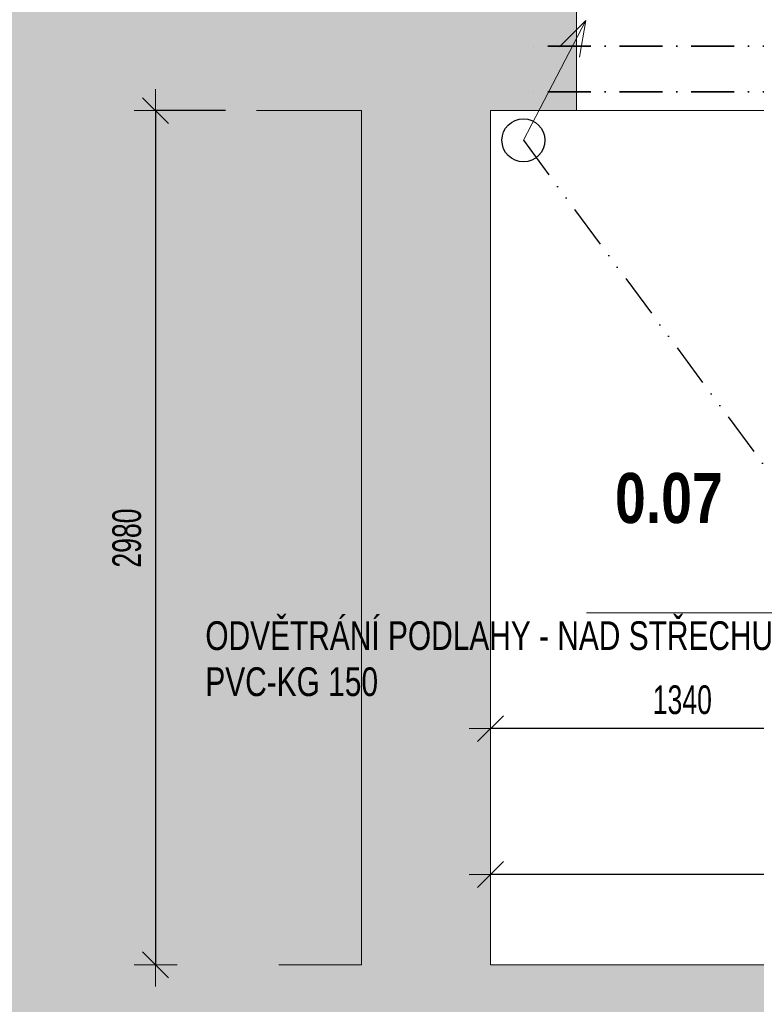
# Model space of a CAD drawing. Header units: millimetres. Extents: x -97971 to 48677, y -63570 to -5533.
# Tile 8 of 65: x -83109 to -80539, y -15074 to -11639. Entities that reach past the tile are written whole.
import ezdxf

# ---------------------------------------------------------------- set-up
doc = ezdxf.new("R2010")
doc.units = ezdxf.units.MM
doc.header["$PDMODE"] = 65
for name, pattern in [('Carkovana 2x_1', [200, 150, -50]), ('Cerchovana_1', [250, 150, -50, 0, -50]), ('JIS_09_15', [300, 150, -50, 0, -50, 0, -50])]:
    doc.linetypes.add(name, pattern=pattern)
for name, color, linetype, lineweight in [('XR$1$1.PP - NÁVRH_1', 7, 'Continuous', 25), ('XR$2$KOTY_1', 7, 'Continuous', 25), ('XR$6$VÝROBKY ___1', 7, 'Continuous', 25), ('XR$7$FILING ___1', 7, 'Continuous', 25), ('XR$8$TZB ___1', 7, 'Continuous', 25)]:
    doc.layers.add(name, color=color, linetype=linetype, lineweight=lineweight)
doc.styles.add('Arial Black', font='Arial Black')
doc.styles.add('ARIALNARROW', font='ARIALN.TTF')
doc.dimstyles.new('DIMSTYLE_3', dxfattribs={"dimtxt": 100, "dimasz": 150, "dimexe": 0, "dimexo": 0, "dimgap": 50, "dimtad": 2, "dimdec": 0, "dimrnd": 5, "dimzin": 12, "dimdsep": 46, "dimtxsty": 'ARIALNARROW', "dimblk1": 'ALL_ML_STRICH', "dimblk2": 'ALL_ML_STRICH', "dimsah": 1, "dimcen": 0, "dimclrd": 6, "dimclre": 6, "dimclrt": 6, "dimadec": 0, "dimazin": 0, "dimtfac": 1, "dimtdec": 0, "dimtix": 1, "dimtmove": 2, "dimatfit": 3, "dimfxl": 0, "dimtzin": 0, "dimlwd": 0, "dimlwe": 13, "dimarcsym": 0})

# ---------------------------------------------------------------- blocks, each defined once
blk = doc.blocks.new('ALL_ML_STRICH')
at = {"color": 0, "linetype": 'ByBlock', "lineweight": -2}
for p, q in [((0, -0.5), (0, 0.5)), ((-0.3, -0.3), (0.3, 0.3)), ((-1, 0), (0.5, 0))]:
    blk.add_line(p, q, dxfattribs=at)
blk = doc.blocks.new('*D233')
at = {"layer": 'DEFPOINTS', "color": 6, "linetype": 'Continuous', "lineweight": 13}
for p in [(-82634.8, -11956.3), (-81466.3, -11956.3), (-81466.3, -14936.3)]:
    blk.add_point(p, dxfattribs=at)
at = {"layer": 'XR$2$KOTY_1', "color": 6, "linetype": 'Continuous', "lineweight": -2}
for p, q in [((-82391.2, -11956.3), (-82634.8, -11956.3)), ((-82634.8, -11956.3), (-82634.8, -14936.3)), ((-82634.8, -14936.3), (-82634.8, -14936.3))]:
    blk.add_line(p, q, dxfattribs=at)
at = {"layer": 'XR$2$KOTY_1', "color": 6, "linetype": 'Continuous', "lineweight": 13, "xscale": 150, "yscale": 150, "zscale": 150}
for p, rotation in [((-82634.8, -11956.3), 90), ((-82634.8, -14936.3), 270)]:
    blk.add_blockref('ALL_ML_STRICH', p, dxfattribs=dict(at, rotation=rotation))
at = {"layer": 'XR$2$KOTY_1', "color": 6, "linetype": 'Continuous', "lineweight": 13, "insert": (-82734.8, -13447.4), "char_height": 100, "width": 324.571, "attachment_point": 5, "rotation": 90, "style": 'ARIALNARROW'}
blk.add_mtext('\\W0.81;\\A1;{2980}', dxfattribs=at)
blk = doc.blocks.new('*D288')
at = {"layer": 'DEFPOINTS', "color": 6, "linetype": 'Continuous', "lineweight": 13}
for p in [(-78376.3, -14621.2), (-81466.3, -14936.3), (-78376.3, -14936.3)]:
    blk.add_point(p, dxfattribs=at)
at = {"layer": 'XR$2$KOTY_1', "color": 6, "linetype": 'Continuous', "lineweight": -2}
for p, q in [((-81466.3, -14621.2), (-81466.3, -14621.2)), ((-78376.3, -14621.2), (-81466.3, -14621.2)), ((-78376.3, -14621.2), (-78376.3, -14621.2))]:
    blk.add_line(p, q, dxfattribs=at)
at = {"layer": 'XR$2$KOTY_1', "color": 6, "linetype": 'Continuous', "lineweight": 13, "xscale": 150, "yscale": 150, "zscale": 150}
for p, rotation in [((-81466.3, -14621.2), 180), ((-78376.3, -14621.2), 360)]:
    blk.add_blockref('ALL_ML_STRICH', p, dxfattribs=dict(at, rotation=rotation))
at = {"layer": 'XR$2$KOTY_1', "color": 6, "linetype": 'Continuous', "lineweight": 13, "insert": (-79922.4, -14521.2), "char_height": 100, "width": 324.571, "attachment_point": 5, "style": 'ARIALNARROW'}
blk.add_mtext('\\W0.81;\\A1;{3090}', dxfattribs=at)
blk = doc.blocks.new('*D323')
at = {"layer": 'DEFPOINTS', "color": 6, "linetype": 'Continuous', "lineweight": 13}
for p in [(-80126.3, -13986.3), (-80126.3, -14112.1), (-81466.3, -14170.7)]:
    blk.add_point(p, dxfattribs=at)
at = {"layer": 'XR$2$KOTY_1', "color": 6, "linetype": 'Continuous', "lineweight": -2}
for p, q in [((-81466.3, -14112.1), (-81466.3, -14112.1)), ((-80126.3, -14112.1), (-81466.3, -14112.1)), ((-80126.3, -14112.1), (-80126.3, -14112.1))]:
    blk.add_line(p, q, dxfattribs=at)
at = {"layer": 'XR$2$KOTY_1', "color": 6, "linetype": 'Continuous', "lineweight": 13, "xscale": 150, "yscale": 150, "zscale": 150}
for p, rotation in [((-81466.3, -14112.1), 180), ((-80126.3, -14112.1), 360)]:
    blk.add_blockref('ALL_ML_STRICH', p, dxfattribs=dict(at, rotation=rotation))
at = {"layer": 'XR$2$KOTY_1', "color": 6, "linetype": 'Continuous', "lineweight": 13, "insert": (-80797.4, -14012.1), "char_height": 100, "width": 324.571, "attachment_point": 5, "style": 'ARIALNARROW'}
blk.add_mtext('\\W0.81;\\A1;{1340}', dxfattribs=at)

msp = doc.modelspace()

# ---------------------------------------------------------------- hatches: boundary and pattern name
at = {"layer": 'XR$7$FILING ___1', "linetype": 'Continuous', "lineweight": 13}
msp.add_hatch(color=254, dxfattribs=at).paths.add_polyline_path([(-96721.3, -23631.3), (-90291.3, -23631.3), (-90291.3, -21946.3), (-79939.5, -21946.3), (-79939.5, -21496.3), (-79691.3, -21496.3), (-79691.3, -15536.3), (-82204.3, -15536.3), (-82204.3, -14936.3), (-81916.3, -14936.3), (-81916.3, -11956.3), (-82283.2, -11956.3), (-82283.2, -11506.3), (-96721.3, -11506.3)], flags=0)
at = {"layer": 'XR$7$FILING ___1', "linetype": 'Carkovana 2x_1', "lineweight": 50}
msp.add_hatch(color=254, dxfattribs=at).paths.add_polyline_path([(-79091.3, -21496.3), (-79091.3, -15536.3), (-74736.3, -15536.3), (-74736.3, -15036.3), (-74836.3, -14936.3), (-75246.3, -14936.3), (-75246.3, -15386.3), (-76146.3, -15386.3), (-76146.3, -14936.3), (-81466.3, -14936.3), (-81466.3, -11956.3), (-81166.3, -11956.3), (-81166.3, -11506.3), (-82283.2, -11506.3), (-82283.2, -11956.3), (-81916.3, -11956.3), (-81916.3, -14936.3), (-82204.3, -14936.3), (-82204.3, -15536.3), (-79691.3, -15536.3), (-79691.3, -21496.3), (-79939.5, -21496.3), (-79939.5, -21946.3), (-78491.3, -21946.3), (-78491.3, -21496.3)])

# ---------------------------------------------------------------- linework, layer by layer
at = {"layer": 'XR$1$1.PP - NÁVRH_1', "color": 14, "linetype": 'Continuous', "lineweight": 13}
for p, q in [((-81166.3, -11506.3), (-81166.3, -11956.3)), ((-81916.3, -11956.3), (-82283.2, -11956.3)), ((-81916.3, -11956.3), (-81916.3, -14936.3)), ((-81466.3, -11956.3), (-81466.3, -14936.3)), ((-81466.3, -11956.3), (-81166.3, -11956.3)), ((-81916.3, -14936.3), (-82204.3, -14936.3)), ((-76346.3, -14936.3), (-81466.3, -14936.3))]:
    msp.add_line(p, q, dxfattribs=at)
at = {"layer": 'XR$1$1.PP - NÁVRH_1', "color": 7, "linetype": 'Continuous', "lineweight": 13}
msp.add_line((-80316.3, -11956.3), (-81166.3, -11956.3), dxfattribs=at)
at = {"layer": 'XR$2$KOTY_1', "color": 7, "linetype": 'Continuous', "lineweight": 13}
msp.add_line((-80485.1, -13707.8), (-81131.1, -13707.8), dxfattribs=at)
at = {"layer": 'XR$6$VÝROBKY ___1', "color": 1, "linetype": 'Cerchovana_1', "lineweight": 35}
for p, q in [((-80116.3, -11731.3), (-81366.3, -11731.3)), ((-80116.3, -11891.3), (-81366.3, -11891.3))]:
    msp.add_line(p, q, dxfattribs=at)
at = {"layer": 'XR$8$TZB ___1', "color": 1, "linetype": 'Continuous', "lineweight": 13}
for p, q in [((-81351.7, -12059.9), (-81133.4, -11642.1)), ((-81133.4, -11642.1), (-81225.3, -11734)), ((-81133.4, -11642.1), (-81156.4, -11770.1))]:
    msp.add_line(p, q, dxfattribs=at)
at = {"layer": 'XR$8$TZB ___1', "color": 1, "linetype": 'JIS_09_15', "lineweight": 25}
msp.add_line((-81351.7, -12059.9), (-80258, -13536.9), dxfattribs=at)
at = {"layer": 'XR$8$TZB ___1', "color": 1, "linetype": 'Continuous', "lineweight": 25}
msp.add_circle((-81351.7, -12059.9), 75, dxfattribs=at)

# ---------------------------------------------------------------- texts
at = {"layer": 'XR$1$1.PP - NÁVRH_1', "color": 7, "linetype": 'Continuous', "lineweight": 35, "insert": (-81032.2, -13397.7), "char_height": 175, "width": 456.843, "attachment_point": 7, "style": 'Arial Black'}
msp.add_mtext('\\W0.69;0.07', dxfattribs=at)
at = {"layer": 'XR$2$KOTY_1', "color": 7, "linetype": 'Continuous', "lineweight": 13, "insert": (-82461.1, -13737.8), "char_height": 100, "width": 2021.374, "attachment_point": 1, "line_spacing_factor": 0.963855, "style": 'ARIALNARROW'}
msp.add_mtext('\\W0.91;ODVĚTRÁNÍ PODLAHY - NAD STŘECHU\\PPVC-KG 150', dxfattribs=at)

# ---------------------------------------------------------------- dimensions: what is measured, and where the dimension line sits
at = {"layer": 'XR$2$KOTY_1', "color": 6, "linetype": 'Continuous', "lineweight": 13}
for base, p1, p2, angle, picture, middle in [((-82634.8, -14936.3), (-82391.2, -11956.3), (-82634.8, -14936.3), 270, '*D233', (-82734.8, -13447.4)), ((-81466.3, -14112.1), (-80126.3, -14112.1), (-81466.3, -14112.1), 180, '*D323', (-80797.4, -14012.1)), ((-81466.3, -14621.2), (-78376.3, -14621.2), (-81466.3, -14621.2), 180, '*D288', (-79922.4, -14521.2))]:
    dim = msp.add_linear_dim(base=base, p1=p1, p2=p2, angle=angle, dimstyle='DIMSTYLE_3', override={"dimpost": '<>', "dimclrd": 6, "dimclre": 6, "dimclrt": 6, "dimlwd": 0, "dimlwe": 13}, dxfattribs=at)
    dim.commit()
    dim.dimension.update_dxf_attribs({"geometry": picture, "text_midpoint": middle, "dimtype": 160})

doc.saveas('drawing.dxf')
